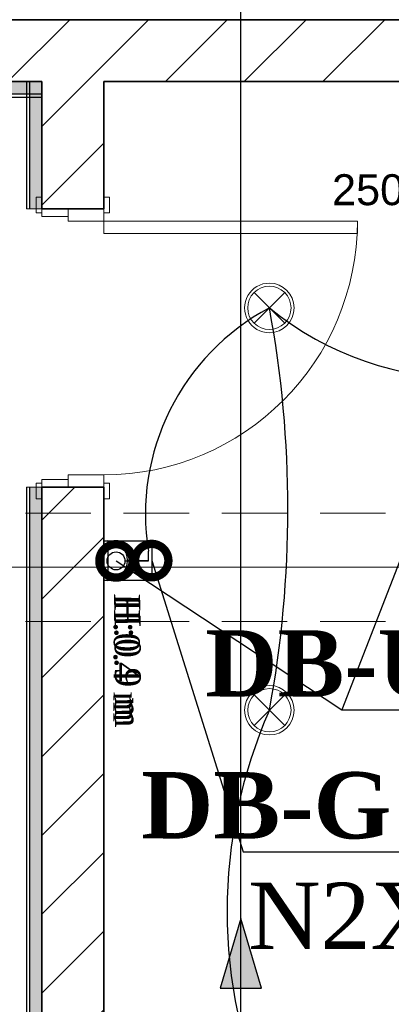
# Model space of a CAD drawing. Header units: inches. Extents: x -101229 to 34922, y -9538 to 27777.
# Tile 12 of 53: x -13535 to -12333, y -1790 to 1392. Entities that reach past the tile are written whole.
import ezdxf
from ezdxf import colors
from ezdxf.entities.mleader import LeaderData, LeaderLine
from ezdxf.enums import TextEntityAlignment as Align
from ezdxf.math import Vec2, Vec3

# ---------------------------------------------------------------- set-up
doc = ezdxf.new("R2010")
doc.units = ezdxf.units.IN
doc.header["$MEASUREMENT"] = 0
doc.linetypes.add('Dot & Dashed', pattern=[670.277762, 317.5, -176.388889, 0, -176.388874])
doc.linetypes.add('Hidden', pattern=[317.5, 211.666667, -105.833333])
for name, color, linetype in [('- განათება', 7, 'Continuous'), ('- მაგისრრალური ხაზები', 7, 'Continuous'), ('- საკაბელო არხები', 5, 'Continuous'), ('- საშტეფცელო როზეტები', 7, 'Continuous'), ('New_Structural - Bearing', 7, 'Continuous'), ('Structural - Bearing', 7, 'Continuous'), ('Structural - Grid', 7, 'Continuous')]:
    doc.layers.add(name, color=color, linetype=linetype)
for name, color, linetype, lineweight in [('Archicad Doors_Pen_No__1', 7, 'Continuous', 13), ('New_Structural - Bearing_Pen_No__1', 7, 'Continuous', 13), ('Structural - Bearing_Pen_No__27', 7, 'Continuous', 35)]:
    doc.layers.add(name, color=color, linetype=linetype, lineweight=lineweight)
for name, color, linetype, lineweight, true_color in [('New_Interior - Lamp_Pen_No__77', 7, 'Continuous', 20, 0xffeb28), ('New_Structural - Bearing_Pen_No__255', 7, 'Continuous', 13, 0xe8e8e8), ('New_Structural - Bearing_Pen_No__5', 7, 'Continuous', 25, 0x40a5ff), ('Structural - Bearing_Pen_No__102', 7, 'Continuous', 13, 0xcccccc), ('Structural - Bearing_Pen_No__81', 7, 'Continuous', 20, 0x6a6a6a), ('Structural - Grid_Pen_No__81', 7, 'Continuous', 20, 0x6a6a6a)]:
    doc.layers.add(name, color=color, linetype=linetype, lineweight=lineweight, true_color=true_color)
doc.styles.add('CT', font='ARIALN.TTF', dxfattribs={"height": 200})
doc.styles.add('GENERATED_STYLE_3', font='txt')
doc.styles.get("Standard").update_dxf_attribs({"font": 'arial.ttf'})
doc.dimstyles.get("Standard").update_dxf_attribs({"dimtxt": 0.18, "dimasz": 0.18, "dimexe": 0.18, "dimexo": 0.0625, "dimgap": 0.09, "dimtad": 0, "dimtih": 1, "dimtoh": 1, "dimdec": 4, "dimzin": 0, "dimdsep": 46, "dimtxsty": 'Standard', "dimcen": 0.09, "dimadec": 0, "dimazin": 0, "dimtfac": 1, "dimtdec": 4, "dimtofl": 0, "dimtmove": 0, "dimatfit": 3, "dimfxl": 1, "dimtolj": 1, "dimtzin": 0, "dimarcsym": 0})
pattern_1 = [(45, (0, 0), (-127.2792, 127.2792), [])]

# ---------------------------------------------------------------- blocks, each defined once
blk = doc.blocks.new('Wall_8', base_point=(-41183.8, 22232.4))
at = {"layer": 'Structural - Bearing', "linetype": 'Continuous', "lineweight": 0, "true_color": 0x000000}
h = blk.add_hatch(dxfattribs=at)
h.set_pattern_fill('MASONRY_BLOCK', color=18, style=0, pattern_type=2)
h.set_pattern_definition(pattern_1)
h.paths.add_polyline_path([(-41183.8, 22432.4), (-45893.3, 22432.4), (-45893.3, 22232.4), (-41183.8, 22232.4)])
at = {"layer": 'Structural - Bearing_Pen_No__27', "color": 7, "linetype": 'Continuous', "lineweight": 35, "flags": 128}
for points in [[(-41183.8, 22432.4), (-45893.3, 22432.4)], [(-45893.3, 22232.4), (-44240.4, 22232.4)], [(-44040.4, 22232.4), (-41183.8, 22232.4)]]:
    blk.add_lwpolyline(points, dxfattribs=at)
blk = doc.blocks.new('Door')
at = {"layer": 'Archicad Doors_Pen_No__1', "color": 7, "linetype": 'Continuous', "lineweight": 13}
for p, q in [((370, 0), (370, 820)), ((370, 820), (410, 820)), ((410, 820), (410, 0)), ((-487, 0), (-487, 19)), ((-487, 19), (-437, 19)), ((-437, 0), (-487, 0)), ((-450, 0), (-487, 0)), ((-450, 0), (-487, 0)), ((-410, 0), (-450, 0)), ((-450, 0), (-450, -115)), ((-450, 0), (-450, -115)), ((-450, 0), (-450, -115)), ((-437, 19), (-437, 0)), ((-410, -115), (-410, 0)), ((410, 0), (370, 0)), ((450, 0), (410, 0)), ((410, 0), (410, -115)), ((437, 19), (487, 19)), ((437, 0), (437, 19)), ((487, 0), (437, 0)), ((450, -115), (450, 0)), ((450, 0), (450, -115)), ((450, 0), (450, -115)), ((450, 0), (487, 0)), ((450, 0), (487, 0)), ((487, 19), (487, 0)), ((-450, -200), (-450, -115)), ((-450, -115), (-425, -115)), ((-450, -115), (-410, -115)), ((-450, -115), (-450, -200)), ((-450, -115), (-450, -200)), ((-425, -115), (-425, -200)), ((410, -115), (450, -115)), ((425, -200), (425, -115)), ((425, -115), (450, -115)), ((450, -115), (450, -200)), ((450, -115), (450, -200)), ((450, -115), (450, -200)), ((-487, -219), (-487, -200)), ((-487, -200), (-437, -200)), ((-450, -200), (-487, -200)), ((-450, -200), (-487, -200)), ((-437, -219), (-487, -219)), ((-425, -200), (-450, -200)), ((-437, -200), (-437, -219)), ((450, -200), (425, -200)), ((437, -200), (487, -200)), ((437, -219), (437, -200)), ((487, -219), (437, -219)), ((450, -200), (487, -200)), ((450, -200), (487, -200)), ((487, -200), (487, -219))]:
    blk.add_line(p, q, dxfattribs=at)
blk.add_arc((410, 0), 820, 90, 180, dxfattribs=at)
blk = doc.blocks.new('Wall_10', base_point=(-44240.4, 16137.9))
at = {"layer": 'Structural - Bearing', "linetype": 'Continuous', "lineweight": 0, "true_color": 0x000000}
h = blk.add_hatch(dxfattribs=at)
h.set_pattern_fill('MASONRY_BLOCK', color=18, style=0, pattern_type=2)
h.set_pattern_definition(pattern_1)
h.paths.add_polyline_path([(-44040.4, 22232.4), (-44240.4, 22232.4), (-44240.4, 21821.7), (-44040.4, 21821.7)])
h = blk.add_hatch(dxfattribs=at)
h.set_pattern_fill('MASONRY_BLOCK', color=18, style=0, pattern_type=2)
h.set_pattern_definition(pattern_1)
h.paths.add_polyline_path([(-44040.4, 20921.7), (-44240.4, 20921.7), (-44240.4, 16137.9), (-44040.4, 16137.9)])
at = {"layer": 'Structural - Bearing_Pen_No__27', "color": 7, "linetype": 'Continuous', "lineweight": 35}
for p, q in [((-44240.4, 21821.7), (-44240.4, 21858.7)), ((-44040.4, 21821.7), (-44040.4, 21858.7)), ((-44155.4, 21821.7), (-44240.4, 21821.7)), ((-44040.4, 21821.7), (-44155.4, 21821.7)), ((-44240.4, 20921.7), (-44240.4, 20884.7)), ((-44155.4, 20921.7), (-44240.4, 20921.7)), ((-44040.4, 20921.7), (-44155.4, 20921.7)), ((-44040.4, 20921.7), (-44040.4, 20884.7))]:
    blk.add_line(p, q, dxfattribs=at)
at = {"layer": 'Structural - Bearing_Pen_No__27', "color": 7, "linetype": 'Continuous', "lineweight": 35, "flags": 128}
for points in [[(-44240.4, 22232.4), (-44240.4, 21821.7)], [(-44040.4, 21821.7), (-44040.4, 22232.4)], [(-44240.4, 20921.7), (-44240.4, 16137.9)], [(-44040.4, 16137.9), (-44040.4, 20921.7)]]:
    blk.add_lwpolyline(points, dxfattribs=at)
at = {"layer": 'Archicad Doors_Pen_No__1', "color": 7, "linetype": 'Continuous', "lineweight": 13, "xscale": -1, "zscale": 1000, "rotation": 270}
blk.add_blockref('Door', (-44040.4, 21371.7), dxfattribs=at)
blk = doc.blocks.new('Wall_22', base_point=(-44240.4, 22232.4))
at = {"layer": 'New_Structural - Bearing_Pen_No__255', "linetype": 'Continuous', "lineweight": 13, "true_color": 0xe8e8e8}
blk.add_hatch(color=254, dxfattribs=at).paths.add_polyline_path([(-44240.4, 21821.7), (-44240.4, 22232.4), (-44280.4, 22232.4), (-44280.4, 21821.7)])
at = {"layer": 'New_Structural - Bearing_Pen_No__1', "color": 7, "linetype": 'Continuous', "lineweight": 13, "flags": 128}
for points in [[(-44280.4, 22232.4), (-44290.4, 22232.4)], [(-44240.4, 22232.4), (-44280.4, 22232.4)], [(-44280.4, 21821.7), (-44290.4, 21821.7)], [(-44240.4, 21821.7), (-44280.4, 21821.7)]]:
    blk.add_lwpolyline(points, dxfattribs=at)
at = {"layer": 'New_Structural - Bearing_Pen_No__5', "color": 161, "linetype": 'Continuous', "lineweight": 25, "true_color": 0x40a5ff}
blk.add_line((-44280.4, 22232.4), (-44280.4, 21821.7), dxfattribs=at)
at = {"layer": 'New_Structural - Bearing_Pen_No__5', "color": 161, "linetype": 'Continuous', "lineweight": 25, "true_color": 0x40a5ff, "flags": 128}
for points in [[(-44290.4, 22232.4), (-44290.4, 21821.7)], [(-44240.4, 21821.7), (-44240.4, 22232.4)]]:
    blk.add_lwpolyline(points, dxfattribs=at)
blk = doc.blocks.new('Wall_40', base_point=(-45893.3, 22232.4))
at = {"layer": 'New_Structural - Bearing_Pen_No__255', "linetype": 'Continuous', "lineweight": 13, "true_color": 0xe8e8e8}
blk.add_hatch(color=254, dxfattribs=at).paths.add_polyline_path([(-44240.4, 22232.4), (-45893.3, 22232.4), (-45893.3, 22192.4), (-44240.4, 22192.4)])
at = {"layer": 'New_Structural - Bearing_Pen_No__1', "color": 7, "linetype": 'Continuous', "lineweight": 13, "flags": 128}
for points in [[(-45893.3, 22232.4), (-45893.3, 22192.4)], [(-44240.4, 22232.4), (-44240.4, 22192.4)], [(-45893.3, 22192.4), (-45893.3, 22182.4)], [(-44240.4, 22192.4), (-44240.4, 22182.4)]]:
    blk.add_lwpolyline(points, dxfattribs=at)
at = {"layer": 'New_Structural - Bearing_Pen_No__5', "color": 161, "linetype": 'Continuous', "lineweight": 25, "true_color": 0x40a5ff}
blk.add_line((-45893.3, 22192.4), (-44240.4, 22192.4), dxfattribs=at)
at = {"layer": 'New_Structural - Bearing_Pen_No__5', "color": 161, "linetype": 'Continuous', "lineweight": 25, "true_color": 0x40a5ff, "flags": 128}
for points in [[(-44240.4, 22232.4), (-45893.3, 22232.4)], [(-45893.3, 22182.4), (-44240.4, 22182.4)]]:
    blk.add_lwpolyline(points, dxfattribs=at)
blk = doc.blocks.new('Wall_49', base_point=(-44240.4, 20921.7))
at = {"layer": 'New_Structural - Bearing_Pen_No__255', "linetype": 'Continuous', "lineweight": 13, "true_color": 0xe8e8e8}
blk.add_hatch(color=254, dxfattribs=at).paths.add_polyline_path([(-44240.4, 16137.9), (-44240.4, 20921.7), (-44280.4, 20921.7), (-44280.4, 16137.9)])
at = {"layer": 'New_Structural - Bearing_Pen_No__1', "color": 7, "linetype": 'Continuous', "lineweight": 13, "flags": 128}
for points in [[(-44280.4, 20921.7), (-44290.4, 20921.7)], [(-44240.4, 20921.7), (-44280.4, 20921.7)]]:
    blk.add_lwpolyline(points, dxfattribs=at)
at = {"layer": 'New_Structural - Bearing_Pen_No__5', "color": 161, "linetype": 'Continuous', "lineweight": 25, "true_color": 0x40a5ff}
blk.add_line((-44280.4, 20921.7), (-44280.4, 16137.9), dxfattribs=at)
at = {"layer": 'New_Structural - Bearing_Pen_No__5', "color": 161, "linetype": 'Continuous', "lineweight": 25, "true_color": 0x40a5ff, "flags": 128}
for points in [[(-44290.4, 20921.7), (-44290.4, 16187.9)], [(-44240.4, 16137.9), (-44240.4, 20921.7)]]:
    blk.add_lwpolyline(points, dxfattribs=at)
blk = doc.blocks.new('Standard grid marker')
at = {"layer": 'Structural - Grid_Pen_No__81', "color": 251, "linetype": 'Continuous', "lineweight": 20, "true_color": 0x6a6a6a}
blk.add_line((1000, 0), (51328.1, 0), dxfattribs=at)
at = {"layer": 'Structural - Grid_Pen_No__81', "color": 251, "lineweight": 20, "true_color": 0x6a6a6a, "style": 'GENERATED_STYLE_3'}
for tag, p in [('AC_MarkerText_1_0', (-100, -144)), ('AC_MarkerText_1_1', (52428.1, -144))]:
    blk.add_attdef(tag, text='', height=100, rotation=180, dxfattribs=at).set_placement(p, align=Align.TOP_CENTER)
blk = doc.blocks.new('Beam_11', base_point=(-47008.8, 20663))
at = {"layer": 'Structural - Bearing_Pen_No__102', "color": 254, "linetype": 'Hidden', "lineweight": 13, "true_color": 0xcccccc}
for p, q in [((-46833.8, 20838), (-41183.8, 20838)), ((-46833.8, 20488), (-41183.8, 20488))]:
    blk.add_line(p, q, dxfattribs=at)
at = {"layer": 'Structural - Bearing_Pen_No__81', "color": 251, "linetype": 'Dot & Dashed', "lineweight": 20, "true_color": 0x6a6a6a}
blk.add_line((-47008.8, 20663), (991.2, 20663), dxfattribs=at)
blk = doc.blocks.new('- საშტეფცელო როზეტი IP22')
at = {"layer": '- საშტეფცელო როზეტები', "color": 5}
for p, q in [((8536.7, 3822.7), (8536.7, 3888.1)), ((8472.6, 3758.6), (8600.9, 3758.6))]:
    blk.add_line(p, q, dxfattribs=at)
blk.add_arc((8536.7, 3758.6), 64.1, 0, 180, dxfattribs=at)
blk = doc.blocks.new('1 ჩარჩო')
at = {"layer": '- საშტეფცელო როზეტები', "color": 5}
blk.add_lwpolyline([(7775.1, 3905.1), (7903.3, 3905.1), (7903.3, 3750.1), (7775.1, 3750.1)], close=True, dxfattribs=at)
blk = doc.blocks.new('_DotSmall')
at = {"color": 0, "linetype": 'ByBlock', "const_width": 0.5}
blk.add_lwpolyline([(-0.0625, 0, 1), (0.0625, 0, 1)], format="xyb", close=True, dxfattribs=at)
blk = doc.blocks.new('Recessed Spot')
at = {"layer": 'New_Interior - Lamp_Pen_No__77', "color": 2, "linetype": 'Continuous', "lineweight": 20, "true_color": 0xffeb28}
for q in [(-49.5, 49.5), (49.5, 49.5), (-49.5, -49.5), (49.5, -49.5)]:
    blk.add_line((0, 0), q, dxfattribs=at)
at = {"layer": 'New_Interior - Lamp_Pen_No__77', "color": 2, "linetype": 'Continuous', "lineweight": 20, "true_color": 0xffeb28, "flags": 128}
blk.add_lwpolyline([(80, 0, 1), (-80, 0, 1)], format="xyb", close=True, dxfattribs=at)
at = {"layer": 'New_Interior - Lamp_Pen_No__77', "color": 2, "linetype": 'Continuous', "lineweight": 20, "true_color": 0xffeb28}
blk.add_circle((0, 0), 70, dxfattribs=at)
blk = doc.blocks.new('ერთკლავიშა ორკლავიშა სამკლავიშა ჩამრთველი იპ22')
at = {"layer": '- განათება', "color": 6}
blk.add_line((1, 97), (1, 353), dxfattribs=at)
blk.add_lwpolyline([(1, 353), (-106, 353)], dxfattribs=at)
blk.add_circle((0, 0), 97.5, dxfattribs=at)
blk = doc.blocks.new('ერთკლავიშა ჩამრთველი იპ 22')
at = {"layer": '- განათება', "color": 6}
blk.add_blockref('ერთკლავიშა ორკლავიშა სამკლავიშა ჩამრთველი იპ22', (0, 0), dxfattribs=at)
blk = doc.blocks.new('AVARIULI GANATEBA')
at = {"layer": '- განათება', "color": 3, "linetype": 'Continuous', "lineweight": 20}
for q in [(-49.5, 49.5), (49.5, 49.5), (-49.5, -49.5), (49.5, -49.5)]:
    blk.add_line((0, 0), q, dxfattribs=at)
for major_axis, start_param, end_param in [((56.6, 56.6), 0.785398, 3.926991), ((-49.5, 49.5), 2.356194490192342, 8.639379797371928), ((56.6, 56.6), 3.926991, 7.068583)]:
    blk.add_ellipse((0, 0), major_axis=major_axis, ratio=1, start_param=start_param, end_param=end_param, dxfattribs=at)
blk = doc.blocks.new('*D877')
at = {"layer": '- საკაბელო არხები', "color": 0, "lineweight": -2, "transparency": 16777216}
for p, q in [((-11539.1, 1191.7), (-11847.7, 1191.7)), ((-11847.5, 1091.7), (-11847.5, 1041.7)), ((-11539.1, 941.7), (-11847.7, 941.7)), ((-11847.5, 941.7), (-11847.5, 841.7)), ((-11847.5, 841.7), (-11947.5, 841.7))]:
    blk.add_line(p, q, dxfattribs=at)
at = {"layer": '- საკაბელო არხები', "color": 0, "transparency": 16777216}
for points in [[(-11864.2, 1091.7), (-11830.9, 1091.7), (-11847.5, 1191.7)], [(-11864.2, 1041.7), (-11830.9, 1041.7), (-11847.5, 941.7)]]:
    blk.add_solid(points, dxfattribs=at)
at = {"layer": 'Defpoints', "color": 0, "transparency": 16777216}
for p in [(-11539, 1191.7), (-11847.5, 941.7), (-11539, 941.7)]:
    blk.add_point(p, dxfattribs=at)
at = {"layer": '- საკაბელო არხები', "color": 0, "transparency": 16777216, "insert": (-12233.6, 841.7), "char_height": 100, "attachment_point": 5}
blk.add_mtext('\\A1;250.0000', dxfattribs=at)

msp = doc.modelspace()

# ---------------------------------------------------------------- hatches: boundary and pattern name
at = {"layer": '- მაგისრრალური ხაზები'}
h = msp.add_hatch(color=1, dxfattribs=at)
h.dxf.hatch_style = 1
h.paths.add_polyline_path([(-12819.83869, -1512.69021), (-12886.52947, -1738.10575), (-12753.1479, -1738.10575)])

# ---------------------------------------------------------------- linework, layer by layer
at = {"layer": '- განათება', "color": 1}
for centre, radius, start, end in [((-12373.36226, -206.15312), 754.87742, 117.97801764, 189.10207239), ((-16219.00901, -189.5), 3551.49759, 349.4542035, 10.5457965), ((-12077.5, 1265.1822), 1034.41454, 231.06968253, 308.93031747), ((-11247.98893, -1489.5), 1615.99907, 156.28246732, 203.71753268)]:
    msp.add_arc(centre, radius, start, end, dxfattribs=at)
at = {"layer": '- მაგისრრალური ხაზები', "color": 1}
msp.add_lwpolyline([(-15030.06954, -5952.71606), (-15030.06954, -5622.43618), (-12819.83869, -5622.43618), (-12819.83869, 2787.50279), (-961.15311, 2787.50279), (-961.15311, 11447.28394)], dxfattribs=at)
at = {"layer": '- მაგისრრალური ხაზები'}
msp.add_lwpolyline([(-12819.83869, -1512.69021), (-12886.52947, -1738.10575), (-12753.1479, -1738.10575), (-12819.83869, -1512.69021)], dxfattribs=at)

# ---------------------------------------------------------------- block references
at = {"layer": '- განათება', "color": 1}
msp.add_blockref('AVARIULI GANATEBA', (-12727.5, 460.5), dxfattribs=at)
at = {"layer": '- განათება', "rotation": 270}
msp.add_blockref('1 ჩარჩო', (-17012.99568, 7483.23122), dxfattribs=at)
at = {"layer": '- განათება', "color": 6, "xscale": 0.2965673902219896, "yscale": 0.2965673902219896, "zscale": 0.2965673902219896, "rotation": 270}
msp.add_blockref('ერთკლავიშა ჩამრთველი იპ 22', (-13223.34953, -356.99143), dxfattribs=at)
at = {"layer": '- განათება', "color": 2, "linetype": 'Continuous', "lineweight": 20, "true_color": 0xffeb28, "zscale": 1000, "rotation": 270}
msp.add_blockref('Recessed Spot', (-12727.5, -839.5), dxfattribs=at)
at = {"layer": '- საშტეფცელო როზეტები', "rotation": 270}
for name, p in [('1 ჩარჩო', (-17012.99568, 7483.23122)), ('- საშტეფცელო როზეტი IP22', (-17008.51904, 8180.76515))]:
    msp.add_blockref(name, p, dxfattribs=at)
at = {"layer": 'New_Structural - Bearing', "color": 7, "lineweight": 35}
for name, p in [('Wall_40', (-15115.79922, 1191.73756)), ('Wall_22', (-13462.9332, 1191.73756)), ('Wall_49', (-13462.9332, -118.97645))]:
    msp.add_blockref(name, p, dxfattribs=at)
at = {"layer": 'Structural - Bearing', "color": 7, "lineweight": 35}
for name, p in [('Wall_8', (-10406.28398, 1191.73756)), ('Wall_10', (-13462.9332, -4902.8312))]:
    msp.add_blockref(name, p, dxfattribs=at)
at = {"layer": 'Structural - Bearing', "color": 254, "lineweight": 13, "true_color": 0xcccccc}
msp.add_blockref('Beam_11', (-16231.28398, -377.71606), dxfattribs=at)
at = {"layer": 'Structural - Grid', "color": 8, "linetype": 'Continuous', "lineweight": 15, "zscale": 1000, "rotation": 180}
msp.add_blockref('Standard grid marker', (34721.7883, -377.71606), dxfattribs=at)

# ---------------------------------------------------------------- texts
at = {"layer": '- განათება', "color": 5, "insert": (-13144.48804, -479.66537), "char_height": 83.9644685, "attachment_point": 1, "rotation": 270.31067434}
msp.add_mtext_dynamic_manual_height_columns('{\\fSylfaen|b0|i0|c0|p18;H:0.9 m}', width=710.9466492, gutter_width=1.70068, heights=[0], dxfattribs=at)
at = {"layer": '- საშტეფცელო როზეტები', "color": 5, "insert": (-13147.98672, -877.87019), "char_height": 83.9644685, "attachment_point": 3, "rotation": 269.68932566}
msp.add_mtext_dynamic_manual_height_columns('{\\fSylfaen|b0|i0|c0|p18;H:0.4 m}', width=710.9466492, gutter_width=1.70068, heights=[0], dxfattribs=at)

# ---------------------------------------------------------------- dimensions: what is measured, and where the dimension line sits
at = {"layer": '- საკაბელო არხები', "color": 1}
dim = msp.add_linear_dim(base=(-11847.5386, 941.73756), p1=(-11539, 1191.73756), p2=(-11539, 941.73756), angle=270, dimstyle='Standard', override={"dimtxt": 100, "dimasz": 100}, dxfattribs=at)
dim.commit()
dim.dimension.update_dxf_attribs({"geometry": '*D877', "text_midpoint": (-12233.57676, 841.73756)})

# ---------------------------------------------------------------- leaders
at = {"layer": '- განათება', "color": 7}
ml = msp.add_multileader_mtext('Standard', dxfattribs=at)
ml.set_content('{\\fSylfaen|b1|i0|c0|p18;DB-UPS  \\fSylfaen|b0|i0|c0|p18;\\C1;QF-49            \\C7;N2XH-3X1.5}', color=7, style='CT')
ml.set_leader_properties()
ml.set_arrow_properties(name='DOTSMALL')
ml.build(insert=Vec2(0, 0))
ml.multileader.update_dxf_attribs({"has_dogleg": 0, "text_left_attachment_type": 6, "text_right_attachment_type": 6, "dogleg_length": 9, "arrow_head_size": 215.76216})
ctx = ml.context
ctx.base_point, ctx.char_height, ctx.arrow_head_size, ctx.landing_gap_size, ctx.plane_origin = Vec3(-12493.3711, -837.93497), 214.216008, 215.76216, 71.92072, Vec3(-30337.68972, -20992.068)
ctx.left_attachment, ctx.right_attachment, ctx.text_align_type = 6, 6, 1
notes = []
notes.append((ctx, [(1, (1, 1, 0), (-12502.3711, -837.93497), (1, 0), 9, [(2, [(-12077.5, 230.76766)], 0, [])])]))
ctx.mtext.insert, ctx.mtext.width, ctx.mtext.defined_height, ctx.mtext.alignment, ctx.mtext.flow_direction = Vec3(-11402.24242, -580.87576), 3165.613385, 305.10903, 2, 5
ml = msp.add_multileader_mtext('Standard', dxfattribs=at)
ml.set_content('{\\fSylfaen|b1|i0|c0|p18;DB-UPS  \\fSylfaen|b0|i0|c0|p18;\\C1;QF-49            \\C7;N2XH-3X1.5}', color=7, style='CT')
ml.set_leader_properties()
ml.set_arrow_properties(name='DOTSMALL')
ml.build(insert=Vec2(0, 0))
ml.multileader.update_dxf_attribs({"has_dogleg": 0, "text_left_attachment_type": 6, "text_right_attachment_type": 6, "dogleg_length": 9, "arrow_head_size": 215.76216})
ctx = ml.context
ctx.base_point, ctx.char_height, ctx.arrow_head_size, ctx.landing_gap_size, ctx.plane_origin = Vec3(-12493.3711, -837.93497), 214.216008, 215.76216, 71.92072, Vec3(-30337.68972, -20992.068)
ctx.left_attachment, ctx.right_attachment, ctx.text_align_type = 6, 6, 1
notes.append((ctx, [(1, (1, 1, 0), (-12502.3711, -837.93497), (1, 0), 9, [(2, [(-13223.34953, -356.99143)], 0, [])])]))
ctx.mtext.insert, ctx.mtext.width, ctx.mtext.defined_height, ctx.mtext.alignment, ctx.mtext.flow_direction = Vec3(-11402.24242, -580.87576), 3165.613385, 305.10903, 2, 5
at = {"layer": '- საშტეფცელო როზეტები', "color": 7}
ml = msp.add_multileader_mtext('Standard', dxfattribs=at)
ml.set_content('{\\fSylfaen|b1|i0|c0|p18;DB-G  \\fSylfaen|b0|i0|c0|p18;\\C1;QF-6           \\C7;N2XH-3X2.5}', color=7, style='CT')
ml.set_leader_properties()
ml.set_arrow_properties(name='DOTSMALL')
ml.build(insert=Vec2(0, 0))
ml.multileader.update_dxf_attribs({"has_dogleg": 0, "text_left_attachment_type": 6, "text_right_attachment_type": 6, "dogleg_length": 9, "arrow_head_size": 215.76216})
ctx = ml.context
ctx.base_point, ctx.char_height, ctx.arrow_head_size, ctx.landing_gap_size, ctx.plane_origin = Vec3(-12812.03809, -1296.54859), 214.216008, 215.76216, 71.92072, Vec3(-30601.37038, -17963.568)
ctx.left_attachment, ctx.right_attachment, ctx.text_align_type = 6, 6, 1
notes.append((ctx, [(1, (1, 1, 0), (-12821.03809, -1296.54859), (1, 0), 9, [(2, [(-13107.94022, -355.97645)], 0, [])])]))
ctx.mtext.insert, ctx.mtext.width, ctx.mtext.defined_height, ctx.mtext.alignment, ctx.mtext.flow_direction = Vec3(-11910.69361, -1039.48938), 3165.613385, 305.10903, 2, 5
for ctx, leaders in notes:
    for number, flags, end, landing, length, lines in leaders:
        leader = LeaderData()
        leader.index, (leader.has_last_leader_line, leader.has_dogleg_vector, leader.attachment_direction) = number, flags
        leader.last_leader_point, leader.dogleg_vector, leader.dogleg_length = Vec3(end), Vec3(landing), length
        for number, points, colour, breaks in lines:
            line = LeaderLine()
            line.index, line.vertices, line.color, line.breaks = number, Vec3.list(points), colors.encode_raw_color(colour), breaks
            leader.lines.append(line)
        ctx.leaders.append(leader)

doc.saveas('drawing.dxf')
